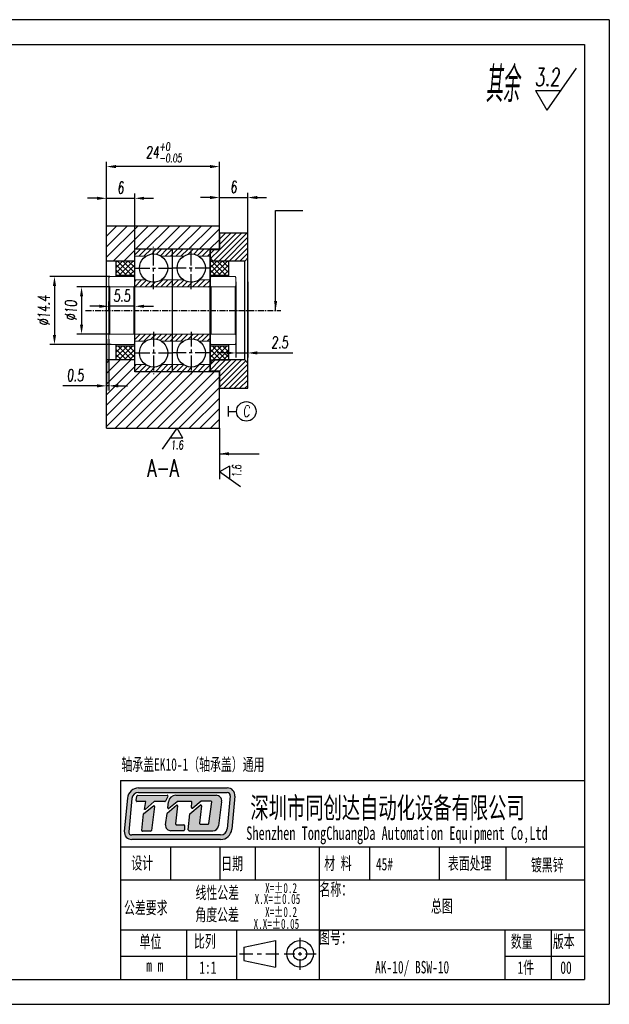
# Model space of a CAD drawing. Header units: millimetres. Extents: x 7523 to 13520, y -6269 to 150.
# Tile 3 of 3: x 13395 to 13520, y -59 to 150. Entities that reach past the tile are written whole.
import ezdxf

# ---------------------------------------------------------------- set-up
doc = ezdxf.new("R2010")
doc.units = ezdxf.units.MM
doc.header["$LTSCALE"] = 0.5
doc.linetypes.add('CENTERX2', pattern=[20.32, 12.7, -2.54, 2.54, -2.54])
for name, color, linetype in [('中心线', 5, 'CENTERX2'), ('文字', 3, 'Continuous'), ('标注', 1, 'Continuous'), ('轮廓线', 7, 'Continuous')]:
    doc.layers.add(name, color=color, linetype=linetype)
doc.layers.add('外框', color=7, linetype='Continuous', lineweight=25)
doc.styles.add('SLDTEXTSTYLE2', font='txt', dxfattribs={"width": 0.67, "oblique": 5})
doc.styles.get("Standard").update_dxf_attribs({"font": 'txt.shx', "width": 0.67, "oblique": 5, "bigfont": 'gbcbig.shx'})
doc.dimstyles.new('1', dxfattribs={"dimtxt": 2.5, "dimasz": 2, "dimexe": 1, "dimexo": 0, "dimgap": 1, "dimtad": 1, "dimdsep": 46, "dimtxsty": 'Standard', "dimcen": 0.09, "dimclrd": 256, "dimclre": 256, "dimadec": 0, "dimazin": 0, "dimtp": 0.01, "dimtm": 0.01, "dimtfac": 1, "dimtmove": 0, "dimatfit": 3, "dimfxl": 0, "dimtolj": 1, "dimlwd": -1, "dimlwe": -1, "dimarcsym": 0})
doc.dimstyles.new('1$3', dxfattribs={"dimtxt": 2.5, "dimasz": 2, "dimexe": 1, "dimexo": 0, "dimgap": 1, "dimtad": 1, "dimtih": 1, "dimtoh": 1, "dimdsep": 46, "dimtxsty": 'Standard', "dimcen": 0.09, "dimclrd": 256, "dimclre": 256, "dimadec": 0, "dimazin": 0, "dimtp": 0.01, "dimtm": 0.01, "dimtfac": 1, "dimtmove": 0, "dimatfit": 3, "dimfxl": 0, "dimtolj": 1, "dimlwd": -1, "dimlwe": -1, "dimarcsym": 0})

# ---------------------------------------------------------------- blocks, each defined once
blk = doc.blocks.new('Y')
at = {"lineweight": 30}
for p, q in [((-4136.76, 2009.27), (-3862.74, 2009.27)), ((-4154.44, 2003.97), (-3857.44, 2003.97)), ((-4154.44, 2003.97), (-3857.44, 2003.97))]:
    blk.add_line(p, q, dxfattribs=at)
for points in [[(-3857.44, 2213.99), (-4154.44, 2213.99), (-4154.44, 2003.97)], [(-4136.76, 2009.27), (-4136.76, 2208.69), (-3862.74, 2208.69)]]:
    blk.add_lwpolyline(points, dxfattribs=at)
blk = doc.blocks.new('W')
at = {"lineweight": 30}
for p, q in [((-3857.44, 2213.99), (-3857.44, 2003.97)), ((-3857.44, 2213.99), (-3857.44, 2003.97)), ((-3862.74, 2208.69), (-3862.74, 2009.27))]:
    blk.add_line(p, q, dxfattribs=at)
blk.add_blockref('Y', (0, 0))
blk = doc.blocks.new('*D107')
at = {"layer": 'Defpoints', "color": 0, "ltscale": 0.5}
for p in [(13315.01, 110.97), (13315.01, 106.7), (13317.01, 106.7), (13440.85, 94.8), (13443.35, 94.8), (13443.35, 79.69)]:
    blk.add_point(p, dxfattribs=at)
at = {"layer": '标注', "ltscale": 0.5}
for p, q in [((13313.01, 110.97), (13302.69, 110.97)), ((13315.01, 106.7), (13315.01, 111.97)), ((13317.01, 110.97), (13315.01, 110.97)), ((13317.01, 106.7), (13317.01, 111.97)), ((13319.01, 110.97), (13321.01, 110.97)), ((13440.85, 94.8), (13440.85, 78.69)), ((13443.35, 94.8), (13443.35, 78.69)), ((13438.85, 79.69), (13436.85, 79.69)), ((13440.85, 79.69), (13443.35, 79.69)), ((13445.35, 79.69), (13452.92, 79.69))]:
    blk.add_line(p, q, dxfattribs=at)
for points in [[(13313.01, 111.31), (13313.01, 110.64), (13315.01, 110.97)], [(13319.01, 111.31), (13319.01, 110.64), (13317.01, 110.97)], [(13438.85, 80.02), (13438.85, 79.36), (13440.85, 79.69)], [(13445.35, 80.02), (13445.35, 79.36), (13443.35, 79.69)]]:
    blk.add_solid(points, dxfattribs=at)
at = {"layer": '标注', "color": 0, "ltscale": 0.5, "char_height": 2.5, "attachment_point": 5}
for s, insert in [('\\A1;2-C2', (13306.85, 113.22)), ('\\A1;2.5', (13450.13, 81.94))]:
    blk.add_mtext(s, dxfattribs=dict(at, insert=insert))
blk = doc.blocks.new('*D108')
at = {"layer": 'Defpoints', "color": 0, "ltscale": 0.5}
for p in [(13337.47, 104.07), (13413.35, 82.6), (13413.85, 82.6), (13328.56, 73.34), (13413.35, 72.7)]:
    blk.add_point(p, dxfattribs=at)
at = {"layer": '标注', "ltscale": 0.5}
for p, q in [((13339.11, 109.72), (13338.03, 105.99)), ((13344.69, 109.72), (13339.11, 109.72)), ((13328.56, 73.34), (13337.47, 104.07)), ((13413.35, 82.6), (13413.35, 71.7)), ((13413.85, 82.6), (13413.85, 71.7)), ((13328, 71.42), (13327.44, 69.5)), ((13411.35, 72.7), (13404.1, 72.7)), ((13413.85, 72.7), (13413.35, 72.7)), ((13415.85, 72.7), (13417.85, 72.7))]:
    blk.add_line(p, q, dxfattribs=at)
for points in [[(13337.71, 106.08), (13338.35, 105.9), (13337.47, 104.07)], [(13327.68, 71.51), (13328.32, 71.32), (13328.56, 73.34)], [(13411.35, 73.03), (13411.35, 72.36), (13413.35, 72.7)], [(13415.85, 73.03), (13415.85, 72.36), (13413.85, 72.7)]]:
    blk.add_solid(points, dxfattribs=at)
at = {"layer": '标注', "color": 0, "ltscale": 0.5, "char_height": 2.5, "attachment_point": 5}
for s, insert in [('\\A1;∅32', (13342.4, 111.97)), ('\\A1;0.5', (13406.72, 74.95))]:
    blk.add_mtext(s, dxfattribs=dict(at, insert=insert))
blk = doc.blocks.new('*D96')
at = {"layer": 'Defpoints', "color": 0, "ltscale": 0.5}
for p in [(13413.35, 119.26), (13413.35, 106.7), (13437.35, 106.7)]:
    blk.add_point(p, dxfattribs=at)
at = {"layer": '标注', "ltscale": 0.5}
for p, q in [((13413.35, 106.7), (13413.35, 120.26)), ((13435.35, 119.26), (13415.35, 119.26)), ((13437.35, 106.7), (13437.35, 120.26))]:
    blk.add_line(p, q, dxfattribs=at)
for points in [[(13415.35, 119.59), (13415.35, 118.92), (13413.35, 119.26)], [(13435.35, 119.59), (13435.35, 118.92), (13437.35, 119.26)]]:
    blk.add_solid(points, dxfattribs=at)
at = {"layer": '标注', "color": 0, "ltscale": 0.5, "insert": (13425.55, 122.3), "char_height": 2.5, "attachment_point": 5}
blk.add_mtext('\\A1;24{\\H0.7x;\\S+0^ -0.05;}', dxfattribs=at)
blk = doc.blocks.new('*D139')
at = {"layer": 'Defpoints', "color": 0, "ltscale": 0.5}
for p in [(13413.85, 93.7), (13408.06, 83.7), (13414.05, 83.7)]:
    blk.add_point(p, dxfattribs=at)
at = {"layer": '标注', "ltscale": 0.5}
for p, q in [((13413.85, 93.7), (13407.06, 93.7)), ((13408.06, 91.7), (13408.06, 85.7)), ((13414.05, 83.7), (13407.06, 83.7))]:
    blk.add_line(p, q, dxfattribs=at)
for points in [[(13407.73, 91.7), (13408.4, 91.7), (13408.06, 93.7)], [(13407.73, 85.7), (13408.4, 85.7), (13408.06, 83.7)]]:
    blk.add_solid(points, dxfattribs=at)
at = {"layer": '标注', "color": 0, "ltscale": 0.5, "insert": (13405.81, 88.7), "char_height": 2.5, "attachment_point": 5, "rotation": 90}
blk.add_mtext('\\A1;%%C10', dxfattribs=at)
blk = doc.blocks.new('*D140')
at = {"layer": 'Defpoints', "color": 0, "ltscale": 0.5}
for p in [(13414.05, 95.9), (13402.31, 81.5), (13414.35, 81.5)]:
    blk.add_point(p, dxfattribs=at)
at = {"layer": '标注', "ltscale": 0.5}
for p, q in [((13414.05, 95.9), (13401.31, 95.9)), ((13402.31, 93.9), (13402.31, 83.5)), ((13414.35, 81.5), (13401.31, 81.5))]:
    blk.add_line(p, q, dxfattribs=at)
for points in [[(13401.98, 93.9), (13402.65, 93.9), (13402.31, 95.9)], [(13401.98, 83.5), (13402.65, 83.5), (13402.31, 81.5)]]:
    blk.add_solid(points, dxfattribs=at)
at = {"layer": '标注', "color": 0, "ltscale": 0.5, "insert": (13400.06, 88.7), "char_height": 2.5, "attachment_point": 5, "rotation": 90}
blk.add_mtext('\\A1;%%C14.4', dxfattribs=at)
blk = doc.blocks.new('*D141')
at = {"layer": 'Defpoints', "color": 0, "ltscale": 0.5}
for p in [(13413.85, 89.59), (13413.85, 88.7), (13419.35, 88.7)]:
    blk.add_point(p, dxfattribs=at)
at = {"layer": '标注', "ltscale": 0.5}
for p, q in [((13413.85, 88.7), (13413.85, 90.59)), ((13419.35, 88.7), (13419.35, 90.59)), ((13411.85, 89.59), (13409.85, 89.59)), ((13419.35, 89.59), (13413.85, 89.59)), ((13421.35, 89.59), (13423.35, 89.59))]:
    blk.add_line(p, q, dxfattribs=at)
for points in [[(13411.85, 89.93), (13411.85, 89.26), (13413.85, 89.59)], [(13421.35, 89.93), (13421.35, 89.26), (13419.35, 89.59)]]:
    blk.add_solid(points, dxfattribs=at)
at = {"layer": '标注', "color": 0, "ltscale": 0.5, "insert": (13416.6, 91.84), "char_height": 2.5, "attachment_point": 5}
blk.add_mtext('\\A1;5.5', dxfattribs=at)
blk = doc.blocks.new('*D146')
at = {"layer": 'Defpoints', "color": 0, "ltscale": 0.5}
for p in [(13419.35, 112.52), (13413.35, 106.7), (13419.35, 101.7)]:
    blk.add_point(p, dxfattribs=at)
at = {"layer": '标注', "ltscale": 0.5}
for p, q in [((13413.35, 106.7), (13413.35, 113.52)), ((13419.35, 101.7), (13419.35, 113.52)), ((13411.35, 112.52), (13409.35, 112.52)), ((13413.35, 112.52), (13419.35, 112.52)), ((13421.35, 112.52), (13423.35, 112.52))]:
    blk.add_line(p, q, dxfattribs=at)
for points in [[(13411.35, 112.85), (13411.35, 112.19), (13413.35, 112.52)], [(13421.35, 112.85), (13421.35, 112.19), (13419.35, 112.52)]]:
    blk.add_solid(points, dxfattribs=at)
at = {"layer": '标注', "color": 0, "ltscale": 0.5, "insert": (13416.35, 114.77), "char_height": 2.5, "attachment_point": 5}
blk.add_mtext('\\A1;6', dxfattribs=at)
blk = doc.blocks.new('*D147')
at = {"layer": 'Defpoints', "color": 0, "ltscale": 0.5}
for p in [(13443.35, 112.68), (13437.35, 106.7), (13443.35, 105.2)]:
    blk.add_point(p, dxfattribs=at)
at = {"layer": '标注', "ltscale": 0.5}
for p, q in [((13437.35, 106.7), (13437.35, 113.68)), ((13443.35, 105.2), (13443.35, 113.68)), ((13435.35, 112.68), (13433.35, 112.68)), ((13437.35, 112.68), (13443.35, 112.68)), ((13445.35, 112.68), (13447.35, 112.68))]:
    blk.add_line(p, q, dxfattribs=at)
for points in [[(13435.35, 113.02), (13435.35, 112.35), (13437.35, 112.68)], [(13445.35, 113.02), (13445.35, 112.35), (13443.35, 112.68)]]:
    blk.add_solid(points, dxfattribs=at)
at = {"layer": '标注', "color": 0, "ltscale": 0.5, "insert": (13440.35, 114.93), "char_height": 2.5, "attachment_point": 5}
blk.add_mtext('\\A1;6', dxfattribs=at)

msp = doc.modelspace()

# ---------------------------------------------------------------- hatches: boundary and pattern name
at = {"layer": '标注', "ltscale": 0.5}
h = msp.add_hatch(dxfattribs=at)
h.set_pattern_fill('ANSI31', color=256, scale=0.5, style=0)
h.set_pattern_definition([(45, (-356.7553, 424.4089), (-1.12253202, 1.12253202), [])])
h.paths.add_polyline_path([(13413.349, 106.704), (13413.349, 99.204), (13419.349, 99.204), (13419.349, 101.704), (13437.349, 101.704), (13437.349, 106.704)])
h.paths.add_polyline_path([(13419.349, 75.704), (13419.349, 78.204), (13413.349, 78.204), (13413.349, 63.704), (13437.349, 63.704), (13437.349, 75.704)])
h = msp.add_hatch(dxfattribs=at)
h.set_pattern_fill('ANSI31', color=256, scale=0.25, style=0)
h.set_pattern_definition([(45, (-382.0891, 204.9334), (-0.561266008, 0.561266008), [])])
h.paths.add_polyline_path([(13442.699, 99.204), (13443.349, 99.854), (13443.349, 105.204), (13437.349, 105.204), (13437.349, 101.604), (13435.349, 101.604), (13435.349, 99.854), (13435.999, 99.204), (13439.349, 99.204)])
h.paths.add_polyline_path([(13443.349, 77.554), (13442.699, 78.204), (13435.999, 78.204), (13435.349, 77.554), (13435.349, 75.804), (13437.349, 75.804), (13437.349, 72.204), (13443.349, 72.204)])
h = msp.add_hatch(dxfattribs=at)
h.set_pattern_fill('ANSI31', color=256, scale=0.25, style=0)
h.set_pattern_definition([(45, (-249.3149, 69.4644), (-0.561266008, 0.561266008), [])])
h.paths.add_polyline_path([(13431.349, 101.704), (13427.349, 101.704), (13427.349, 100.204), (13429.691, 100.204, -0.1474768), (13431.349, 100.704)])
h.paths.add_polyline_path([(13435.349, 101.704), (13431.349, 101.704), (13431.349, 100.704, -0.1474768), (13433.008, 100.204), (13435.349, 100.204)])
h.paths.add_polyline_path([(13427.349, 101.704), (13423.349, 101.704), (13423.349, 100.704, -0.1474768), (13425.008, 100.204), (13427.349, 100.204)])
h.paths.add_polyline_path([(13423.349, 101.704), (13419.349, 101.704), (13419.349, 100.204), (13421.691, 100.204, -0.1474768), (13423.349, 100.704)])
h.paths.add_polyline_path([(13423.349, 94.704, -0.1474768), (13421.691, 95.204), (13419.349, 95.204), (13419.349, 93.704), (13423.349, 93.704)])
h.paths.add_polyline_path([(13427.349, 95.204), (13425.008, 95.204, -0.1474768), (13423.349, 94.704), (13423.349, 93.704), (13427.349, 93.704)])
h.paths.add_polyline_path([(13431.349, 94.704, -0.1474768), (13429.691, 95.204), (13427.349, 95.204), (13427.349, 93.704), (13431.349, 93.704)])
h.paths.add_polyline_path([(13435.349, 95.204), (13433.008, 95.204, -0.1474768), (13431.349, 94.704), (13431.349, 93.704), (13435.349, 93.704)])
h.paths.add_polyline_path([(13431.349, 76.704, -0.1474768), (13429.691, 77.204), (13427.349, 77.204), (13427.349, 75.704), (13431.349, 75.704)])
h.paths.add_polyline_path([(13427.349, 77.204), (13425.008, 77.204, -0.1474768), (13423.349, 76.704), (13423.349, 75.704), (13427.349, 75.704)])
h.paths.add_polyline_path([(13423.349, 76.704, -0.1474768), (13421.691, 77.204), (13419.349, 77.204), (13419.349, 75.704), (13423.349, 75.704)])
h.paths.add_polyline_path([(13423.349, 83.704), (13419.349, 83.704), (13419.349, 82.204), (13421.691, 82.204, -0.1474768), (13423.349, 82.704)])
h.paths.add_polyline_path([(13427.349, 83.704), (13423.349, 83.704), (13423.349, 82.704, -0.1474768), (13425.008, 82.204), (13427.349, 82.204)])
h.paths.add_polyline_path([(13431.349, 83.704), (13427.349, 83.704), (13427.349, 82.204), (13429.691, 82.204, -0.1474768), (13431.349, 82.704)])
h.paths.add_polyline_path([(13435.349, 83.704), (13431.349, 83.704), (13431.349, 82.704, -0.1474768), (13433.008, 82.204), (13435.349, 82.204)])
h.paths.add_polyline_path([(13435.349, 77.204), (13433.008, 77.204, -0.1474768), (13431.349, 76.704), (13431.349, 75.704), (13435.349, 75.704)])
h = msp.add_hatch(dxfattribs=at)
h.set_pattern_fill('ANSI37', color=256, scale=0.25, angle=90, style=0)
h.set_pattern_definition([(135, (101.8956, 91.939), (-0.561266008, -0.561266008), []), (225, (101.8956, 91.939), (0.561266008, -0.561266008), [])])
h.paths.add_polyline_path([(13419.349, 96.204), (13419.349, 99.204), (13415.349, 99.204), (13415.349, 96.204)])
h.paths.add_polyline_path([(13419.349, 81.204), (13415.349, 81.204), (13415.349, 78.204), (13419.349, 78.204)])
h = msp.add_hatch(dxfattribs=at)
h.set_pattern_fill('ANSI37', color=256, scale=0.25, angle=90, style=0)
h.set_pattern_definition([(135, (121.8956, 91.939), (-0.561266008, -0.561266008), []), (225, (121.8956, 91.939), (0.561266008, -0.561266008), [])])
h.paths.add_polyline_path([(13439.349, 96.204), (13439.349, 99.204), (13435.349, 99.204), (13435.349, 96.204)])
h.paths.add_polyline_path([(13439.349, 81.204), (13435.349, 81.204), (13435.349, 78.204), (13439.349, 78.204)])
at = {"layer": '轮廓线'}
h = msp.add_hatch(color=256, dxfattribs=at)
h.dxf.hatch_style = 1
h.paths.add_polyline_path([(13439.01, -12.66), (13420.18, -12.66, 0.3871904), (13417.801, -14.826), (13417.144, -21.867, 0.4417631), (13418.729, -23.607), (13437.571, -23.607, 0.3876272), (13439.95, -21.437), (13440.596, -14.398, 0.4413093)])
h.paths.add_polyline_path([(13439.01, -13.615, -0.4413093), (13439.645, -14.311), (13438.998, -21.35, -0.3876272), (13437.571, -22.652), (13418.729, -22.652, -0.4417631), (13418.095, -21.956), (13418.753, -14.915, -0.3871904), (13420.18, -13.615)], flags=16)
h.paths.add_polyline_path([(13426.269, -14.229, -0.5692565), (13426.409, -14.464), (13425.875, -15.448, -0.2751589), (13425.735, -15.531), (13423.588, -15.531, 0.1785487), (13423.485, -15.569), (13421.537, -17.233), (13421.399, -17.233), (13421.711, -15.529), (13419.819, -15.529, -0.4551699), (13419.661, -15.348), (13419.795, -14.382, -0.3736999), (13419.953, -14.244)], flags=0)
h.paths.add_polyline_path([(13423.32, -16.45, -0.6728841), (13423.576, -16.597), (13422.886, -21.705, -0.3754282), (13422.729, -21.843), (13420.986, -21.843, -0.4451596), (13420.828, -21.667), (13421.194, -18.176, -0.2032664), (13421.254, -18.068)], flags=0)
h.paths.add_polyline_path([(13428.1, -14.228), (13436.625, -14.228, -0.4535474), (13437.809, -15.58), (13437.125, -20.71, -0.3759441), (13435.941, -21.747), (13430.887, -21.747, -0.443757), (13430.728, -21.572), (13431.069, -18.169), (13433.256, -16.311, -0.6781546), (13433.518, -16.45), (13433.113, -20.156, 0.4464345), (13433.271, -20.333), (13434.963, -20.333, 0.3783283), (13435.121, -20.193), (13435.689, -15.64, 0.4510331), (13435.53, -15.461), (13433.54, -15.461, 0.1736567), (13433.439, -15.497), (13431.672, -16.949, -0.6630003), (13431.412, -16.813), (13431.503, -15.717, 0.4388203), (13431.344, -15.545), (13428.448, -15.545, 0.1753949), (13428.346, -15.582), (13426.622, -17.018, -0.6807563), (13426.362, -16.876), (13426.52, -15.621, -0.3779258)], flags=0)
h.paths.add_polyline_path([(13426.271, -18.013), (13428.196, -16.32, -0.6841835), (13428.46, -16.457), (13428.041, -20.305, 0.4462884), (13428.2, -20.481), (13429.745, -20.481, -0.4142136), (13429.904, -20.641), (13429.904, -21.588, -0.4142136), (13429.745, -21.747), (13427.043, -21.747, -0.4294817), (13425.85, -20.491), (13426.219, -18.108, -0.1758286)], flags=0)
h.paths.add_polyline_path([(13426.409, -14.464, 0.5692565), (13426.269, -14.229), (13419.953, -14.244, 0.3736999), (13419.795, -14.382), (13419.661, -15.348, 0.4551699), (13419.819, -15.529), (13421.711, -15.529), (13421.399, -17.233), (13421.537, -17.233), (13423.485, -15.569, -0.1785487), (13423.588, -15.531), (13425.735, -15.531, 0.2751589), (13425.875, -15.448)], flags=0)
h.paths.add_polyline_path([(13423.576, -16.597, 0.6728841), (13423.32, -16.45), (13421.254, -18.068, 0.2032664), (13421.194, -18.176), (13420.828, -21.667, 0.4451596), (13420.986, -21.843), (13422.729, -21.843, 0.3754282), (13422.886, -21.705)], flags=0)
h.paths.add_polyline_path([(13428.46, -16.457, 0.6841835), (13428.196, -16.32), (13426.271, -18.013, 0.1758286), (13426.219, -18.108), (13425.85, -20.491, 0.4294817), (13427.043, -21.747), (13429.745, -21.747, 0.4142136), (13429.904, -21.588), (13429.904, -20.641, 0.4142136), (13429.745, -20.481), (13428.2, -20.481, -0.4462884), (13428.041, -20.305)], flags=0)
h.paths.add_polyline_path([(13436.625, -14.228), (13428.1, -14.228, 0.3779258), (13426.52, -15.621), (13426.362, -16.876, 0.6807563), (13426.622, -17.018), (13428.346, -15.582, -0.1753949), (13428.448, -15.545), (13431.344, -15.545, -0.4388203), (13431.503, -15.717), (13431.412, -16.813, 0.6630003), (13431.672, -16.949), (13433.439, -15.497, -0.1736567), (13433.54, -15.461), (13435.53, -15.461, -0.4510331), (13435.689, -15.64), (13435.121, -20.193, -0.3783283), (13434.963, -20.333), (13433.271, -20.333, -0.4464345), (13433.113, -20.156), (13433.518, -16.45, 0.6781546), (13433.256, -16.311), (13431.069, -18.169), (13430.728, -21.572, 0.443757), (13430.887, -21.747), (13435.941, -21.747, 0.3759441), (13437.125, -20.71), (13437.809, -15.58, 0.4535474)], flags=0)
h = msp.add_hatch(color=256, dxfattribs=at)
h.dxf.hatch_style = 1
h.paths.add_polyline_path([(13426.409, -14.464, 0.5692565), (13426.269, -14.229), (13419.953, -14.244, 0.3736999), (13419.795, -14.382), (13419.661, -15.348, 0.4551699), (13419.819, -15.529), (13421.711, -15.529), (13421.399, -17.233), (13421.537, -17.233), (13423.485, -15.569, -0.1785487), (13423.588, -15.531), (13425.735, -15.531, 0.2751589), (13425.875, -15.448)])
h.paths.add_polyline_path([(13423.576, -16.597, 0.6728841), (13423.32, -16.45), (13421.254, -18.068, 0.2032664), (13421.194, -18.176), (13420.828, -21.667, 0.4451596), (13420.986, -21.843), (13422.729, -21.843, 0.3754282), (13422.886, -21.705)])
h.paths.add_polyline_path([(13428.46, -16.457, 0.6841835), (13428.196, -16.32), (13426.271, -18.013, 0.1758286), (13426.219, -18.108), (13425.85, -20.491, 0.4294817), (13427.043, -21.747), (13429.745, -21.747, 0.4142136), (13429.904, -21.588), (13429.904, -20.641, 0.4142136), (13429.745, -20.481), (13428.2, -20.481, -0.4462884), (13428.041, -20.305)])
h.paths.add_polyline_path([(13436.625, -14.228), (13428.1, -14.228, 0.3779258), (13426.52, -15.621), (13426.362, -16.876, 0.6807563), (13426.622, -17.018), (13428.346, -15.582, -0.1753949), (13428.448, -15.545), (13431.344, -15.545, -0.4388203), (13431.503, -15.717), (13431.412, -16.813, 0.6630003), (13431.672, -16.949), (13433.439, -15.497, -0.1736567), (13433.54, -15.461), (13435.53, -15.461, -0.4510331), (13435.689, -15.64), (13435.121, -20.193, -0.3783283), (13434.963, -20.333), (13433.271, -20.333, -0.4464345), (13433.113, -20.156), (13433.518, -16.45, 0.6781546), (13433.256, -16.311), (13431.069, -18.169), (13430.728, -21.572, 0.443757), (13430.887, -21.747), (13435.941, -21.747, 0.3759441), (13437.125, -20.71), (13437.809, -15.58, 0.4535474)])

# ---------------------------------------------------------------- linework, layer by layer
at = {"layer": '中心线', "ltscale": 0.5}
for p, q in [((13423.349, 93.204), (13423.349, 102.204)), ((13431.349, 93.204), (13431.349, 102.204)), ((13419.349, 97.704), (13427.349, 97.704)), ((13435.349, 97.704), (13427.349, 97.704)), ((13423.349, 84.204), (13423.349, 75.204)), ((13431.349, 84.204), (13431.349, 75.204)), ((13419.349, 79.704), (13427.349, 79.704)), ((13435.349, 79.704), (13427.349, 79.704))]:
    msp.add_line(p, q, dxfattribs=at)
at = {"layer": '中心线', "ltscale": 0.2}
for q in [(13440.677, 88.704), (13450.36, 88.704)]:
    msp.add_line((13408.899, 88.704), q, dxfattribs=at)
at = {"layer": '文字'}
for p, q in [((13513.114, 140.165), (13506.855, 131.225)), ((13504.422, 135.438), (13506.855, 131.225)), ((13504.422, 135.438), (13509.804, 135.438)), ((13425.219, 59.234), (13428.349, 63.704)), ((13429.565, 61.597), (13428.349, 63.704)), ((13429.565, 61.597), (13426.874, 61.597)), ((13439.456, 55.635), (13437.349, 54.419)), ((13441.819, 51.289), (13437.349, 54.419)), ((13439.456, 55.635), (13439.456, 52.944))]:
    msp.add_line(p, q, dxfattribs=at)
at = {"layer": '标注', "ltscale": 0.3}
for p, q in [((13439.162, 68.379), (13439.162, 66.178)), ((13439.162, 67.278), (13440.964, 67.278))]:
    msp.add_line(p, q, dxfattribs=at)
at = {"layer": '标注', "ltscale": 0.5}
msp.add_line((13437.349, 63.704), (13437.349, 52.867), dxfattribs=at)
at = {"layer": '标注', "ltscale": 0.3}
msp.add_circle((13443.043, 67.278), 2.078, dxfattribs=at)
at = {"layer": '轮廓线'}
for p, q in [((13413.349, 99.204), (13413.349, 106.704)), ((13413.349, 106.704), (13437.349, 106.704)), ((13413.349, 99.204), (13413.349, 106.704)), ((13413.349, 106.704), (13437.349, 106.704)), ((13413.349, 63.704), (13413.349, 106.704)), ((13413.349, 106.704), (13437.349, 106.704)), ((13437.349, 101.704), (13437.349, 106.704)), ((13437.349, 101.704), (13437.349, 106.704)), ((13437.349, 105.204), (13437.349, 106.704)), ((13437.349, 105.204), (13437.349, 101.604)), ((13437.349, 105.204), (13443.349, 105.204)), ((13443.349, 72.204), (13443.349, 105.204)), ((13437.349, 101.604), (13437.349, 103.004)), ((13437.349, 101.604), (13437.349, 103.004)), ((13419.349, 99.204), (13419.349, 101.704)), ((13437.349, 101.704), (13419.349, 101.704)), ((13419.349, 99.204), (13419.349, 101.704)), ((13437.349, 101.704), (13419.349, 101.704)), ((13419.349, 75.704), (13419.349, 101.704)), ((13437.349, 101.704), (13419.349, 101.704)), ((13419.349, 76.304), (13419.349, 101.104)), ((13427.349, 75.704), (13427.349, 101.704)), ((13435.349, 101.704), (13435.349, 99.204)), ((13435.349, 101.704), (13435.349, 99.204)), ((13435.349, 75.704), (13435.349, 101.704)), ((13437.349, 101.604), (13435.349, 101.604)), ((13435.349, 101.604), (13435.349, 75.804)), ((13443.349, 100.154), (13443.349, 100.804)), ((13443.349, 100.154), (13443.349, 100.804)), ((13419.349, 99.204), (13413.349, 99.204)), ((13419.349, 99.204), (13413.349, 99.204)), ((13419.349, 99.204), (13413.349, 99.204)), ((13435.999, 99.204), (13435.349, 99.854)), ((13442.699, 99.204), (13435.999, 99.204)), ((13442.699, 99.204), (13443.349, 99.854)), ((13442.699, 78.204), (13442.699, 99.204)), ((13413.349, 63.704), (13413.349, 78.204)), ((13419.349, 78.204), (13413.349, 78.204)), ((13413.349, 63.704), (13413.349, 78.204)), ((13419.349, 78.204), (13413.349, 78.204)), ((13419.349, 78.204), (13413.349, 78.204)), ((13419.349, 75.704), (13419.349, 78.204)), ((13419.349, 75.704), (13419.349, 78.204)), ((13435.999, 78.204), (13435.349, 77.554)), ((13435.999, 78.204), (13435.349, 77.554)), ((13435.999, 78.204), (13435.349, 77.554)), ((13435.349, 78.204), (13435.349, 75.704)), ((13435.349, 78.204), (13435.349, 75.704)), ((13442.699, 78.204), (13435.999, 78.204)), ((13442.699, 78.204), (13443.349, 77.554)), ((13442.699, 78.204), (13443.349, 77.554)), ((13442.699, 78.204), (13443.349, 77.554)), ((13437.349, 75.704), (13419.349, 75.704)), ((13437.349, 75.704), (13419.349, 75.704)), ((13437.349, 75.704), (13419.349, 75.704)), ((13437.349, 75.804), (13435.349, 75.804)), ((13437.349, 75.804), (13435.349, 75.804)), ((13437.349, 75.804), (13435.349, 75.804)), ((13437.349, 74.404), (13437.349, 75.804)), ((13437.349, 74.404), (13437.349, 75.804)), ((13437.349, 75.804), (13437.349, 72.204)), ((13437.349, 63.704), (13437.349, 75.704)), ((13437.349, 63.704), (13437.349, 75.704)), ((13443.349, 76.604), (13443.349, 77.254)), ((13443.349, 76.604), (13443.349, 77.254)), ((13437.349, 63.704), (13437.349, 72.204)), ((13437.349, 72.204), (13443.349, 72.204)), ((13413.349, 63.704), (13437.349, 63.704)), ((13413.349, 63.704), (13437.349, 63.704)), ((13413.349, 63.704), (13437.349, 63.704)), ((13419.661, -15.348), (13419.795, -14.382)), ((13419.953, -14.244), (13426.269, -14.229)), ((13420.18, -12.66), (13439.01, -12.66)), ((13420.18, -13.615), (13439.01, -13.615)), ((13426.409, -14.464), (13425.875, -15.448)), ((13428.1, -14.228), (13436.625, -14.228)), ((13439.645, -14.311), (13438.998, -21.35)), ((13440.596, -14.398), (13439.95, -21.437)), ((13417.801, -14.826), (13417.144, -21.867)), ((13418.753, -14.915), (13418.095, -21.956)), ((13421.711, -15.529), (13419.819, -15.529)), ((13421.254, -18.068), (13423.32, -16.45)), ((13421.399, -17.233), (13421.711, -15.529)), ((13423.485, -15.569), (13421.537, -17.233)), ((13423.576, -16.597), (13422.886, -21.705)), ((13425.735, -15.531), (13423.588, -15.531)), ((13426.271, -18.013), (13428.196, -16.32)), ((13426.362, -16.876), (13426.52, -15.621)), ((13428.346, -15.582), (13426.622, -17.018)), ((13428.46, -16.457), (13428.041, -20.305)), ((13431.344, -15.545), (13428.448, -15.545)), ((13431.069, -18.169), (13433.256, -16.311)), ((13431.412, -16.813), (13431.503, -15.717)), ((13433.439, -15.497), (13431.672, -16.949)), ((13433.518, -16.45), (13433.113, -20.156)), ((13435.53, -15.461), (13433.54, -15.461)), ((13435.121, -20.193), (13435.689, -15.64)), ((13437.809, -15.58), (13437.125, -20.71)), ((13420.828, -21.667), (13421.194, -18.176)), ((13421.537, -17.233), (13421.399, -17.233)), ((13425.85, -20.491), (13426.219, -18.108)), ((13430.728, -21.572), (13431.069, -18.169)), ((13428.2, -20.481), (13429.745, -20.481)), ((13429.904, -20.641), (13429.904, -21.588)), ((13433.271, -20.333), (13434.963, -20.333)), ((13437.571, -22.652), (13418.729, -22.652)), ((13422.729, -21.843), (13420.986, -21.843)), ((13429.745, -21.747), (13427.043, -21.747)), ((13430.887, -21.747), (13435.941, -21.747)), ((13437.571, -23.607), (13418.729, -23.607)), ((13416.301, -25.167), (13514.839, -25.167))]:
    msp.add_line(p, q, dxfattribs=at)
at = {"layer": '轮廓线', "color": 7, "linetype": 'Continuous'}
for p, q in [((13437.349, 101.704), (13419.349, 101.704)), ((13437.349, 101.704), (13419.349, 101.704)), ((13419.349, 75.704), (13419.349, 101.704)), ((13437.349, 101.704), (13419.349, 101.704)), ((13437.349, 75.704), (13419.349, 75.704)), ((13437.349, 75.704), (13419.349, 75.704)), ((13437.349, 75.704), (13419.349, 75.704))]:
    msp.add_line(p, q, dxfattribs=at)
at = {"layer": '轮廓线', "color": 7, "linetype": 'Continuous', "lineweight": 15}
for p, q in [((13419.349, 93.904), (13419.349, 101.704)), ((13435.349, 75.704), (13435.349, 101.704)), ((13419.349, 100.204), (13421.691, 100.204)), ((13425.008, 100.204), (13427.349, 100.204)), ((13429.691, 100.204), (13427.349, 100.204)), ((13435.349, 100.204), (13433.008, 100.204)), ((13419.349, 96.204), (13419.349, 75.704)), ((13414.049, 95.904), (13413.849, 95.704)), ((13413.849, 93.904), (13413.849, 95.704)), ((13414.049, 95.904), (13419.149, 95.904)), ((13419.349, 95.704), (13419.149, 95.904)), ((13419.349, 95.204), (13421.691, 95.204)), ((13425.008, 95.204), (13427.349, 95.204)), ((13429.691, 95.204), (13427.349, 95.204)), ((13435.349, 95.204), (13433.008, 95.204)), ((13435.549, 95.904), (13435.349, 95.704)), ((13435.349, 93.904), (13435.349, 95.704)), ((13435.549, 95.904), (13440.649, 95.904)), ((13440.849, 95.704), (13440.649, 95.904)), ((13440.849, 93.904), (13440.849, 95.704)), ((13413.849, 93.904), (13414.049, 93.704)), ((13413.849, 83.504), (13413.849, 93.904)), ((13414.049, 93.704), (13414.049, 83.704)), ((13414.049, 93.704), (13419.149, 93.704)), ((13419.149, 93.704), (13419.349, 93.904)), ((13419.149, 83.704), (13419.149, 93.704)), ((13435.349, 93.704), (13419.349, 93.704)), ((13419.349, 83.704), (13419.349, 93.704)), ((13435.349, 93.904), (13435.549, 93.704)), ((13435.349, 93.704), (13435.349, 83.704)), ((13435.549, 93.704), (13435.549, 83.704)), ((13435.549, 93.704), (13440.649, 93.704)), ((13440.649, 93.704), (13440.849, 93.904)), ((13440.649, 83.704), (13440.649, 93.704)), ((13440.849, 93.904), (13440.849, 83.504)), ((13414.049, 83.704), (13413.849, 83.504)), ((13419.149, 83.704), (13414.049, 83.704)), ((13419.349, 83.504), (13419.149, 83.704)), ((13419.349, 83.704), (13435.349, 83.704)), ((13419.349, 83.704), (13419.349, 76.704)), ((13435.549, 83.704), (13435.349, 83.504)), ((13435.349, 76.704), (13435.349, 83.704)), ((13435.549, 83.704), (13435.349, 83.504)), ((13440.649, 83.704), (13435.549, 83.704)), ((13440.849, 83.504), (13440.649, 83.704)), ((13413.849, 81.704), (13413.849, 83.504)), ((13413.849, 81.704), (13414.049, 81.504)), ((13419.149, 81.504), (13419.349, 81.704)), ((13419.349, 81.704), (13419.349, 83.504)), ((13419.349, 82.204), (13421.691, 82.204)), ((13425.008, 82.204), (13427.349, 82.204)), ((13429.691, 82.204), (13427.349, 82.204)), ((13435.349, 82.204), (13433.008, 82.204)), ((13435.349, 81.704), (13435.349, 83.504)), ((13435.349, 81.704), (13435.349, 83.504)), ((13435.349, 81.704), (13435.549, 81.504)), ((13435.349, 81.704), (13435.549, 81.504)), ((13440.649, 81.504), (13440.849, 81.704)), ((13440.849, 81.704), (13440.849, 83.504)), ((13419.149, 81.504), (13414.049, 81.504)), ((13440.649, 81.504), (13435.549, 81.504)), ((13419.349, 77.204), (13421.691, 77.204)), ((13425.008, 77.204), (13427.349, 77.204)), ((13429.691, 77.204), (13427.349, 77.204)), ((13435.349, 77.204), (13433.008, 77.204))]:
    msp.add_line(p, q, dxfattribs=at)
at = {"layer": '轮廓线', "ltscale": 0.5}
for p, q in [((13415.349, 99.204), (13415.349, 95.904)), ((13419.349, 78.204), (13419.349, 99.204)), ((13419.349, 78.204), (13419.349, 99.204)), ((13435.349, 99.204), (13435.349, 78.204)), ((13439.349, 99.204), (13435.349, 99.204)), ((13439.349, 95.904), (13439.349, 99.204)), ((13415.349, 96.204), (13419.349, 96.204)), ((13415.349, 96.204), (13419.349, 96.204)), ((13435.349, 96.204), (13439.349, 96.204)), ((13435.349, 96.204), (13439.349, 96.204)), ((13415.349, 81.504), (13415.349, 78.204)), ((13415.349, 81.204), (13419.349, 81.204)), ((13415.349, 81.204), (13419.349, 81.204)), ((13435.349, 81.204), (13439.349, 81.204)), ((13435.349, 81.204), (13439.349, 81.204)), ((13435.349, 81.204), (13439.349, 81.204)), ((13435.349, 81.204), (13439.349, 81.204)), ((13439.349, 78.204), (13439.349, 81.504)), ((13435.349, 78.204), (13439.349, 78.204))]:
    msp.add_line(p, q, dxfattribs=at)
at = {"layer": '轮廓线', "lineweight": 30}
for p, q in [((13416.301, -11.09), (13514.839, -11.09)), ((13416.301, -11.09), (13416.301, -53.321)), ((13426.913, -25.167), (13426.913, -32.205)), ((13437.417, -25.167), (13437.417, -32.205)), ((13444.925, -25.167), (13444.925, -32.205)), ((13458.532, -25.167), (13458.532, -53.321)), ((13469.168, -25.167), (13469.168, -32.205)), ((13484.014, -25.167), (13484.014, -32.205)), ((13498.122, -25.167), (13498.122, -32.205)), ((13416.301, -32.205), (13514.839, -32.205)), ((13416.301, -42.763), (13514.839, -42.763)), ((13430.378, -42.763), (13430.378, -53.321)), ((13440.936, -42.763), (13440.936, -53.321)), ((13497.947, -42.763), (13497.947, -53.321)), ((13507.801, -42.763), (13507.801, -53.321)), ((13442.492, -46.468), (13449.238, -45.06)), ((13449.238, -45.06), (13449.238, -50.691)), ((13454.463, -46.743), (13454.463, -44.477)), ((13441.623, -47.875), (13444.397, -47.875)), ((13442.492, -46.468), (13442.492, -49.283)), ((13445.322, -47.875), (13446.246, -47.875)), ((13447.171, -47.875), (13449.945, -47.875)), ((13451.064, -47.875), (13453.33, -47.875)), ((13454.085, -47.875), (13454.84, -47.875)), ((13454.463, -48.253), (13454.463, -47.498)), ((13455.596, -47.875), (13457.861, -47.875)), ((13416.301, -48.344), (13440.936, -48.344)), ((13442.492, -49.283), (13449.238, -50.691)), ((13454.463, -51.274), (13454.463, -49.008)), ((13497.947, -48.344), (13514.839, -48.344))]:
    msp.add_line(p, q, dxfattribs=at)
at = {"layer": '轮廓线'}
for centre in [(13423.349, 97.704), (13431.349, 97.704), (13423.349, 79.704), (13431.349, 79.704)]:
    msp.add_circle(centre, 3, dxfattribs=at)
at = {"layer": '轮廓线', "lineweight": 30}
for radius in [2.815, 1.408]:
    msp.add_circle((13454.463, -47.875), radius, dxfattribs=at)
at = {"layer": '轮廓线'}
for centre, radius, start, end in [((13420.18, -15.049), 2.389, 90, 174.66371), ((13420.18, -15.049), 1.433, 90, 174.66371), ((13419.953, -14.404), 0.159, 90.14277, 172.10561), ((13426.269, -14.388), 0.159, 331.53887, 90.14277), ((13428.1, -15.82), 1.593, 90, 172.81149), ((13436.625, -15.422), 1.194, 352.41382, 90), ((13439.01, -14.252), 1.593, 354.75075, 90), ((13439.01, -14.252), 0.637, 354.75075, 90), ((13419.819, -15.37), 0.159, 172.10561, 270), ((13423.418, -16.576), 0.159, 352.31021, 128.05413), ((13423.588, -15.691), 0.159, 90, 130.49363), ((13425.735, -15.372), 0.159, 270, 331.53887), ((13428.301, -16.44), 0.159, 353.7974, 131.31456), ((13428.448, -15.704), 0.159, 90, 129.79279), ((13431.344, -15.704), 0.159, 355.22864, 90), ((13433.359, -16.432), 0.159, 353.76947, 130.34282), ((13433.54, -15.62), 0.159, 90, 129.4062), ((13435.53, -15.62), 0.159, 352.89219, 90), ((13421.352, -18.193), 0.159, 128.05413, 174.01321), ((13426.376, -18.132), 0.159, 131.31456, 171.20377), ((13426.52, -16.895), 0.159, 172.81149, 309.79279), ((13431.57, -16.826), 0.159, 175.22864, 309.4062), ((13427.043, -20.553), 1.194, 177.02945, 270), ((13428.2, -20.322), 0.159, 173.7974, 270), ((13429.745, -20.641), 0.159, 0, 90), ((13433.271, -20.173), 0.159, 173.76947, 270), ((13434.963, -20.173), 0.159, 270, 352.89219), ((13435.941, -20.553), 1.194, 270, 352.41382), ((13418.729, -22.015), 1.593, 174.66371, 270), ((13418.729, -22.015), 0.637, 174.66371, 270), ((13420.986, -21.684), 0.159, 174.01321, 270), ((13422.729, -21.684), 0.159, 270, 352.31021), ((13429.745, -21.588), 0.159, 270, 0), ((13430.887, -21.588), 0.159, 174.28163, 270), ((13437.571, -21.219), 1.433, 270, 354.75075), ((13437.571, -21.219), 2.389, 270, 354.75075)]:
    msp.add_arc(centre, radius, start, end, dxfattribs=at)

# ---------------------------------------------------------------- block references
at = {"layer": '外框', "lineweight": 25, "xscale": 0.9953279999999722, "yscale": 0.9953279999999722, "zscale": 0.9953279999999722}
msp.add_blockref('W', (17359.531, -2053.206), dxfattribs=at)

# ---------------------------------------------------------------- texts
at = {"layer": '文字', "width": 0.67}
msp.add_text('A-A', height=3.75, dxfattribs=at).set_placement((13422.048, 53.421))
at = {"layer": '文字', "attachment_point": 1}
for s, insert, char_height in [('其余', (13493.842, 140.432), 7.5), ('3.2', (13504.269, 140.136), 3.75), ('1.6', (13427.004, 61.083), 1.875)]:
    msp.add_mtext(s, dxfattribs=dict(at, insert=insert, char_height=char_height))
at = {"layer": '文字', "insert": (13440.067, 53.272), "char_height": 1.875, "attachment_point": 1, "rotation": 90}
msp.add_mtext('1.6', dxfattribs=at)
at = {"layer": '标注', "ltscale": 0.3, "insert": (13443.066, 67.348), "char_height": 2.4, "attachment_point": 5}
msp.add_mtext('C', dxfattribs=at)
at = {"layer": '轮廓线', "style": 'SLDTEXTSTYLE2', "width": 0.67}
for s, height, p in [('轴承盖EK10-1（轴承盖）通用', 2.65421, (13416.527, -9.004)), ('深圳市同创达自动化设备有限公司', 4.45907, (13443.904, -19.107)), ('Shenzhen TongChuangDa Automation Equipment Co,Ltd', 2.86654, (13443.03, -23.697)), ('设计', 2.6542, (13418.636, -29.92)), ('日期', 2.6542, (13437.713, -30.065)), ('材 料', 2.6542, (13459.582, -30.011)), ('表面处理', 2.6542, (13485.848, -30.011)), ('45#', 2.6542, (13470.561, -30.16)), ('镀黑锌', 2.6542, (13503.472, -30.338)), ('线性公差', 2.6542, (13432.26, -36.229)), ('X=±0.2', 2.1234, (13447.038, -34.98)), ('名称：', 2.6542, (13458.567, -35.526)), ('X.X=±0.05', 2.1234, (13444.822, -37.288)), ('公差要求', 2.6542, (13417.08, -39.407)), ('总图', 2.6542, (13482.253, -39.081)), ('角度公差', 2.6542, (13432.217, -40.899)), ('X=±0.2', 2.1234, (13447.038, -40.05)), ('X.X=±0.05', 2.1234, (13444.596, -42.584)), ('单位', 2.6542, (13420.375, -46.617)), ('比列', 2.6542, (13431.927, -46.537)), ('图号：', 2.6542, (13458.496, -45.707)), ('数量', 2.6542, (13499.209, -46.577)), ('版本', 2.6542, (13508.119, -46.577)), (' m m', 2.6542, (13420.591, -51.698)), ('1:1', 2.6542, (13433.069, -52.121)), ('AK-10/ BSW-10', 2.65421, (13470.391, -52.049)), ('1件', 2.6542, (13500.623, -52.121)), ('00', 2.6542, (13509.721, -52.121))]:
    msp.add_text(s, height=height, dxfattribs=at).set_placement(p)

# ---------------------------------------------------------------- dimensions: what is measured, and where the dimension line sits
at = {"layer": '标注', "ltscale": 0.5}
dim = msp.add_linear_dim(base=(13413.349, 119.255), p1=(13437.349, 106.704), p2=(13413.349, 106.704), text='<>{\\H0.7x;\\S+0^ -0.05;}', dimstyle='1', dxfattribs=at)
dim.commit()
dim.dimension.update_dxf_attribs({"geometry": '*D96', "text_midpoint": (13425.548, 119.255), "dimtype": 160})
for base, p1, p2, picture, middle in [((13419.349, 112.521), (13413.349, 106.704), (13419.349, 101.704), '*D146', (13416.349, 114.771)), ((13443.349, 112.682), (13437.349, 106.704), (13443.349, 105.204), '*D147', (13440.349, 114.932)), ((13443.349, 79.69), (13440.849, 94.804), (13443.349, 94.804), '*D107', (13450.134, 81.94)), ((13413.349, 72.695), (13413.849, 82.604), (13413.349, 82.604), '*D108', (13406.723, 74.945))]:
    dim = msp.add_linear_dim(base=base, p1=p1, p2=p2, dimstyle='1', dxfattribs=at)
    dim.commit()
    dim.dimension.update_dxf_attribs({"geometry": picture, "text_midpoint": middle})
dim = msp.add_linear_dim(base=(13315.014, 110.973), p1=(13317.014, 106.704), p2=(13315.014, 106.704), text='2-C<>', dimstyle='1', dxfattribs=at)
dim.commit()
dim.dimension.update_dxf_attribs({"geometry": '*D107', "text_midpoint": (13306.853, 113.223)})
dim = msp.add_diameter_dim_2p(p1=(13328.556, 73.338), p2=(13337.473, 104.07), dimstyle='1$3', dxfattribs=at)
dim.commit()
dim.dimension.update_dxf_attribs({"geometry": '*D108', "text_midpoint": (13342.4, 109.718), "dimtype": 163})
for base, p1, p2, picture, middle in [((13402.315, 81.504), (13414.049, 95.904), (13414.349, 81.504), '*D140', (13402.315, 88.704)), ((13408.065, 83.704), (13413.849, 93.704), (13414.049, 83.704), '*D139', (13408.065, 88.704))]:
    dim = msp.add_linear_dim(base=base, p1=p1, p2=p2, angle=90, text='%%C<>', dimstyle='1', dxfattribs=at)
    dim.commit()
    dim.dimension.update_dxf_attribs({"geometry": picture, "text_midpoint": middle, "dimtype": 160})
dim = msp.add_linear_dim(base=(13413.849, 89.592), p1=(13419.349, 88.704), p2=(13413.849, 88.704), angle=180, dimstyle='1', dxfattribs=at)
dim.commit()
dim.dimension.update_dxf_attribs({"geometry": '*D141', "text_midpoint": (13416.599, 89.592), "dimtype": 160})

# ---------------------------------------------------------------- leaders
for points in [[(13449.26, 88.704), (13449.26, 109.938), (13455.049, 109.938)], [(13437.349, 58.286), (13445.751, 58.286)]]:
    msp.add_leader(points, dimstyle='1', override={"dimgap": 1, "dimtad": 0}, dxfattribs=at)

doc.saveas('drawing.dxf')
